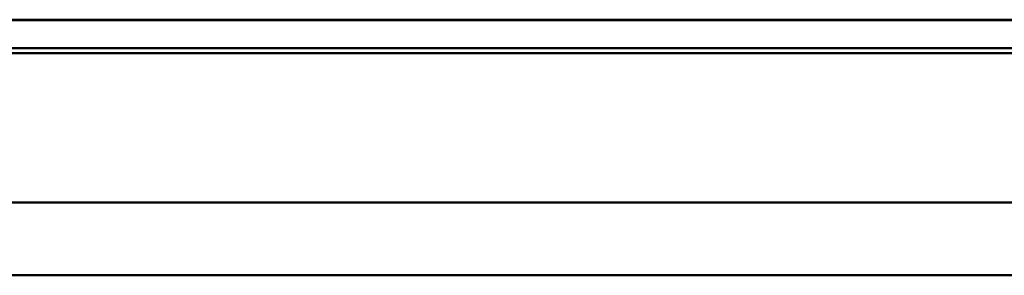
# Model space of a CAD drawing. Header units: inches. Extents: x 0.8 to 72.9, y -5.1 to 48.7.
# Tile 191 of 237: x 61.388 to 63.016, y 19.03 to 19.452. Entities that reach past the tile are written whole.
import ezdxf

# ---------------------------------------------------------------- set-up
doc = ezdxf.new("R2010")
doc.units = ezdxf.units.IN
doc.header["$MEASUREMENT"] = 0
doc.layers.add('Visible Edges(ROSSANSI)', color=7, linetype='Continuous', lineweight=50)
doc.layers.add('Visible Tangent Edges(ROSSANSI)', color=7, linetype='Continuous', lineweight=50)

msp = doc.modelspace()

# ---------------------------------------------------------------- linework, layer by layer
at = {"layer": 'Visible Edges(ROSSANSI)'}
for p, q in [((53.5762, 19.4519), (66.2733, 19.4519)), ((66.2733, 19.4511), (53.5762, 19.4511)), ((53.6353, 19.4051), (66.2733, 19.4051)), ((66.2733, 19.3967), (53.6353, 19.3967))]:
    msp.add_line(p, q, dxfattribs=at)
at = {"layer": 'Visible Tangent Edges(ROSSANSI)'}
for p, q in [((34.7945, 19.1504), (67.3045, 19.1504)), ((67.3045, 19.0304), (34.7945, 19.0304))]:
    msp.add_line(p, q, dxfattribs=at)

doc.saveas('drawing.dxf')
